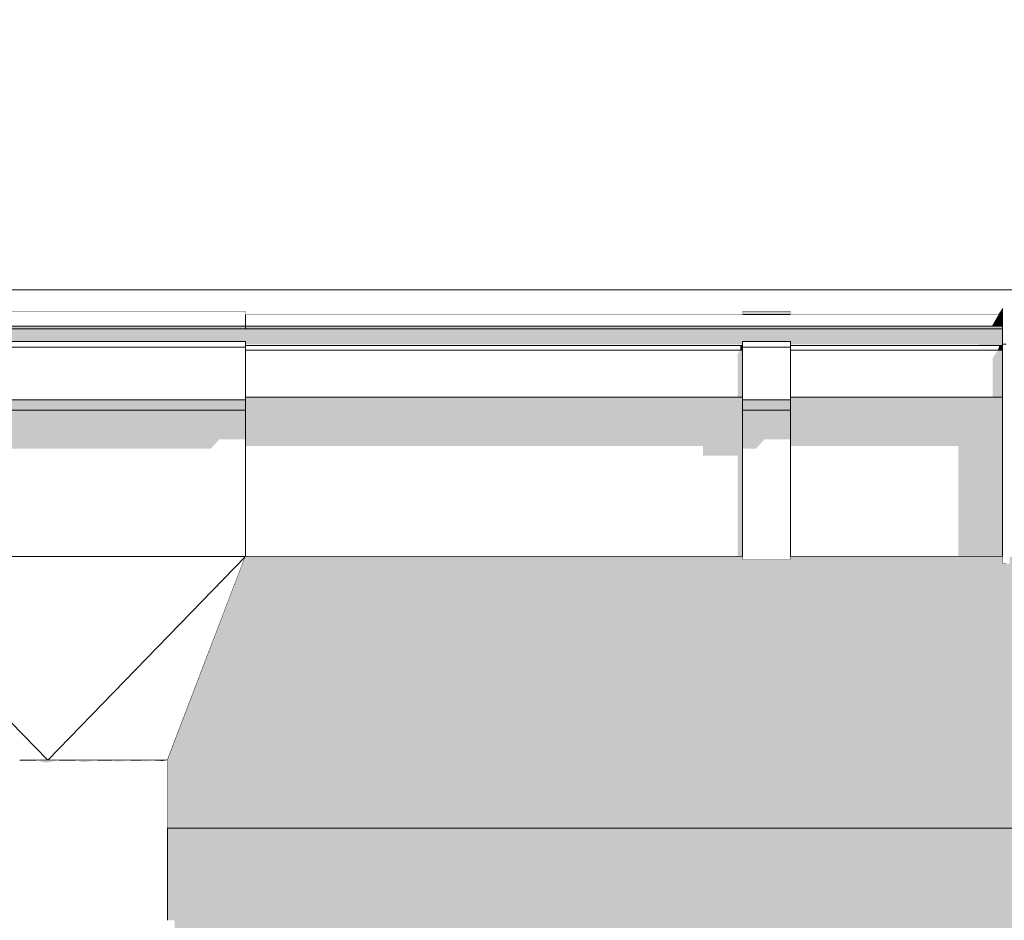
# Model space of a CAD drawing. Header units: millimetres. Extents: x 11 to 58287, y -2 to 19922.
# Tile 59 of 86: x 28070 to 28481, y 17121 to 17497. Entities that reach past the tile are written whole.
import ezdxf

# ---------------------------------------------------------------- set-up
doc = ezdxf.new("R2010")
doc.units = ezdxf.units.MM
doc.header["$MEASUREMENT"] = 0
doc.linetypes.add('Wipeout_Contour', pattern=[1000, 0, -1000])
for name, color, linetype in [('Nowe_A__DACHY', 7, 'Continuous'), ('Nowe_A__SCIANY', 7, 'Continuous'), ('Nowe_A_WN_WYPOSAZENIE', 7, 'Continuous')]:
    doc.layers.add(name, color=color, linetype=linetype)
doc.layers.add('Nowe_A__DACHY_Nr_pióra__92', color=7, linetype='Continuous', lineweight=13)
doc.layers.add('Nowe_A_WN_WYPOSAZENIE_Nr_pióra__2', color=7, linetype='Continuous', lineweight=13)

# ---------------------------------------------------------------- blocks, each defined once
blk = doc.blocks.new('ElemPrzekroju_2_1', base_point=(46338.24, 11312.04))
at = {"color": 254, "linetype": 'Wipeout_Contour', "lineweight": 0, "ltscale": 460591.834637}
blk.add_wipeout([(28131.59, 17121.14), (28134.59, 17121.14), (28134.59, 17041.14), (28131.59, 17041.14), (28131.59, 16632.04), (40450.46, 16632.04), (40450.46, 17041.14), (40448.18, 17041.14), (40448.18, 17121.14), (40450.46, 17121.14), (40450.46, 17159.64), (28131.59, 17159.64)], dxfattribs=at).dxf.layer = 'Nowe_A__SCIANY'
at = {"layer": 'Nowe_A__SCIANY', "linetype": 'Continuous', "lineweight": 0, "true_color": 0x000000}
blk.add_hatch(color=18, dxfattribs=at).paths.add_polyline_path([(28131.59, 17159.64), (28131.59, 17121.14), (28134.59, 17121.14), (28134.59, 17074.96), (28229.56, 17074.96), (28230.33, 17071.68), (28250.33, 17071.68), (28252.65, 17074.96), (28321.63, 17074.96), (28326.76, 17053.11), (28329.76, 17053.11), (28345.21, 17074.96), (28429.56, 17074.96), (28430.33, 17071.68), (28450.33, 17071.68), (28452.65, 17074.96), (29249.56, 17074.96), (29250.33, 17071.68), (29270.33, 17071.68), (29272.65, 17074.96), (30069.56, 17074.96), (30070.33, 17071.68), (30090.33, 17071.68), (30092.65, 17074.96), (30889.56, 17074.96), (30890.33, 17071.68), (30910.33, 17071.68), (30912.64, 17074.96), (31709.55, 17074.96), (31710.32, 17071.68), (31730.32, 17071.68), (31732.64, 17074.96), (32529.55, 17074.96), (32530.32, 17071.68), (32550.32, 17071.68), (32552.64, 17074.96), (33349.55, 17074.96), (33350.32, 17071.68), (33370.32, 17071.68), (33372.64, 17074.96), (34169.55, 17074.96), (34170.32, 17071.68), (34190.32, 17071.68), (34192.64, 17074.96), (34261.62, 17074.96), (34266.75, 17053.11), (34269.75, 17053.11), (34285.2, 17074.96), (34369.55, 17074.96), (34370.32, 17071.68), (34390.32, 17071.68), (34392.64, 17074.96), (35123.16, 17074.96), (35123.93, 17071.68), (35143.93, 17071.68), (35146.25, 17074.96), (35876.77, 17074.96), (35877.54, 17071.68), (35897.54, 17071.68), (35899.86, 17074.96), (36630.38, 17074.96), (36631.15, 17071.68), (36651.15, 17071.68), (36653.47, 17074.96), (37383.99, 17074.96), (37384.76, 17071.68), (37404.76, 17071.68), (37407.08, 17074.96), (38137.6, 17074.96), (38138.37, 17071.68), (38158.37, 17071.68), (38160.69, 17074.96), (38891.21, 17074.96), (38891.98, 17071.68), (38911.98, 17071.68), (38914.3, 17074.96), (39644.82, 17074.96), (39645.59, 17071.68), (39665.59, 17071.68), (39667.91, 17074.96), (40275.96, 17074.96), (40276.46, 17072.84), (40338.51, 17000.02), (40338.51, 16959.07), (40337.12, 16956.07), (40334.07, 16936.6), (40334.07, 16856.6), (40338.51, 16844.74), (40338.51, 16632.04), (40450.46, 16632.04), (40450.46, 17041.14), (40448.18, 17041.14), (40448.18, 17121.14), (40450.46, 17121.14), (40450.46, 17159.64)])
blk = doc.blocks.new('ElemPrzekroju_11_1', base_point=(46338.24, 11312.04))
at = {"color": 254, "linetype": 'Wipeout_Contour', "lineweight": 0, "ltscale": 132900.934815}
blk.add_wipeout([(28164.09, 17369.03), (28480.09, 17369.03), (28480.09, 17373.95), (28164.09, 17373.95)], dxfattribs=at).dxf.layer = 'Nowe_A_WN_WYPOSAZENIE'
at = {"color": 254, "linetype": 'Wipeout_Contour', "lineweight": 0, "ltscale": 133110.16206}
blk.add_wipeout([(28371.59, 17373.95), (28391.59, 17373.95), (28391.59, 17375.45), (28371.59, 17375.45)], dxfattribs=at).dxf.layer = 'Nowe_A_WN_WYPOSAZENIE'
at = {"color": 254, "linetype": 'Wipeout_Contour', "lineweight": 0, "ltscale": 132894.688467}
blk.add_wipeout([(28164.09, 17367.97), (28480.09, 17367.97), (28480.09, 17369.03), (28164.09, 17369.03)], dxfattribs=at).dxf.layer = 'Nowe_A_WN_WYPOSAZENIE'
at = {"layer": 'Nowe_A_WN_WYPOSAZENIE', "linetype": 'Continuous', "lineweight": 0, "true_color": 0x000000}
for points in [[(28371.59, 17373.95), (28391.59, 17373.95), (28391.59, 17375.45), (28371.59, 17375.45)], [(28164.09, 17367.97), (28480.09, 17367.97), (28480.09, 17369.03), (28164.09, 17369.03)]]:
    blk.add_hatch(color=18, dxfattribs=at).paths.add_polyline_path(points)
at = {"layer": 'Nowe_A_WN_WYPOSAZENIE_Nr_pióra__2', "color": 7, "linetype": 'Continuous', "lineweight": 13}
for p, q in [((28371.59, 17375.45), (28371.59, 17373.95)), ((28371.59, 17375.45), (28391.59, 17375.45)), ((28391.59, 17375.45), (28391.59, 17373.95))]:
    blk.add_line(p, q, dxfattribs=at)
at = {"color": 254, "linetype": 'Wipeout_Contour', "lineweight": 0, "ltscale": 1362588.272834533}
blk.add_wipeout([(22254.91, 17367.97), (22254.91, 17360.96), (22344.91, 17360.96), (22344.91, 17362.69), (22364.91, 17362.69), (22364.91, 17360.96), (23098.25, 17360.96), (23098.25, 17362.69), (23118.25, 17362.69), (23118.25, 17360.96), (23851.58, 17360.96), (23851.58, 17362.69), (23871.58, 17362.69), (23871.58, 17360.96), (24604.92, 17360.96), (24604.92, 17362.69), (24624.92, 17362.69), (24624.92, 17360.96), (25358.25, 17360.96), (25358.25, 17362.69), (25378.25, 17362.69), (25378.25, 17360.96), (26111.58, 17360.96), (26111.58, 17362.69), (26131.58, 17362.69), (26131.58, 17360.96), (26864.92, 17360.96), (26864.92, 17362.69), (26884.92, 17362.69), (26884.92, 17360.96), (27618.25, 17360.96), (27618.25, 17362.69), (27638.25, 17362.69), (27638.25, 17360.96), (27999.09, 17360.96), (27999.09, 17362.69), (28164.09, 17362.69), (28164.09, 17360.96), (28371.59, 17360.96), (28371.59, 17362.69), (28391.59, 17362.69), (28391.59, 17360.96), (28480.09, 17360.96), (28480.09, 17367.97)], dxfattribs=at).dxf.layer = 'Nowe_A_WN_WYPOSAZENIE'
at = {"layer": 'Nowe_A_WN_WYPOSAZENIE', "linetype": 'Continuous', "lineweight": 0, "true_color": 0x000000}
blk.add_hatch(color=18, dxfattribs=at).paths.add_polyline_path([(28475.59, 17369.03), (28480.09, 17369.03), (28480.09, 17373.95), (28478.47, 17373.95)])
at = {"color": 254, "linetype": 'Wipeout_Contour', "lineweight": 0, "ltscale": 132083.138901}
blk.add_wipeout([(27999.09, 17375.45), (27999.09, 17369.03), (28164.09, 17369.03), (28164.09, 17375.45)], dxfattribs=at).dxf.layer = 'Nowe_A_WN_WYPOSAZENIE'
at = {"color": 254, "linetype": 'Wipeout_Contour', "lineweight": 0, "ltscale": 132691.786241}
blk.add_wipeout([(28371.59, 17360.96), (28164.09, 17360.96), (28164.09, 17359.11), (28371.59, 17359.11)], dxfattribs=at).dxf.layer = 'Nowe_A_WN_WYPOSAZENIE'
at = {"color": 254, "linetype": 'Wipeout_Contour', "lineweight": 0, "ltscale": 133264.741674}
blk.add_wipeout([(28391.59, 17359.11), (28480.09, 17359.11), (28480.09, 17360.96), (28391.59, 17360.96)], dxfattribs=at).dxf.layer = 'Nowe_A_WN_WYPOSAZENIE'
at = {"layer": 'Nowe_A_WN_WYPOSAZENIE_Nr_pióra__2', "color": 7, "linetype": 'Continuous', "lineweight": 13}
for p, q in [((27999.09, 17375.45), (28164.09, 17375.45)), ((28164.09, 17373.95), (28480.09, 17373.95))]:
    blk.add_line(p, q, dxfattribs=at)
at = {"color": 254, "linetype": 'Wipeout_Contour', "lineweight": 0, "ltscale": 132075.275375}
blk.add_wipeout([(27999.09, 17369.03), (27999.09, 17367.97), (28164.09, 17367.97), (28164.09, 17369.03)], dxfattribs=at).dxf.layer = 'Nowe_A_WN_WYPOSAZENIE'
at = {"color": 254, "linetype": 'Wipeout_Contour', "lineweight": 0, "ltscale": 132669.246002}
blk.add_wipeout([(28164.09, 17339.41), (28371.59, 17339.41), (28371.59, 17359.11), (28164.09, 17359.11)], dxfattribs=at).dxf.layer = 'Nowe_A_WN_WYPOSAZENIE'
at = {"color": 254, "linetype": 'Wipeout_Contour', "lineweight": 0, "ltscale": 133242.298505}
blk.add_wipeout([(28391.59, 17359.11), (28391.59, 17339.41), (28480.09, 17339.41), (28480.09, 17359.11)], dxfattribs=at).dxf.layer = 'Nowe_A_WN_WYPOSAZENIE'
at = {"layer": 'Nowe_A_WN_WYPOSAZENIE', "linetype": 'Continuous', "lineweight": 0, "true_color": 0x000000}
for points in [[(27999.09, 17369.03), (27999.09, 17367.97), (28164.09, 17367.97), (28164.09, 17369.03)], [(28478.24, 17359.11), (28480.09, 17359.11), (28480.09, 17360.96), (28478.71, 17360.96)]]:
    blk.add_hatch(color=18, dxfattribs=at).paths.add_polyline_path(points)
at = {"layer": 'Nowe_A_WN_WYPOSAZENIE_Nr_pióra__2', "color": 7, "linetype": 'Continuous', "lineweight": 13}
for p, q in [((28164.09, 17375.45), (28164.09, 17369.03)), ((27999.09, 17369.03), (28164.09, 17369.03)), ((27999.09, 17367.97), (28164.09, 17367.97)), ((28164.09, 17369.03), (28164.09, 17367.97)), ((28164.09, 17369.03), (28480.09, 17369.03)), ((28164.09, 17367.97), (28480.09, 17367.97))]:
    blk.add_line(p, q, dxfattribs=at)
at = {"color": 254, "linetype": 'Wipeout_Contour', "lineweight": 0, "ltscale": 132060.564122}
blk.add_wipeout([(27999.09, 17362.69), (27999.09, 17360.33), (28164.09, 17360.33), (28164.09, 17362.69)], dxfattribs=at).dxf.layer = 'Nowe_A_WN_WYPOSAZENIE'
at = {"color": 254, "linetype": 'Wipeout_Contour', "lineweight": 0, "ltscale": 133082.631074}
blk.add_wipeout([(28371.59, 17362.69), (28371.59, 17360.33), (28391.59, 17360.33), (28391.59, 17362.69)], dxfattribs=at).dxf.layer = 'Nowe_A_WN_WYPOSAZENIE'
at = {"color": 254, "linetype": 'Wipeout_Contour', "lineweight": 0, "ltscale": 132644.245466}
blk.add_wipeout([(28371.59, 17339.41), (28164.09, 17339.41), (28164.09, 17335.21), (28371.59, 17335.21)], dxfattribs=at).dxf.layer = 'Nowe_A_WN_WYPOSAZENIE'
at = {"color": 254, "linetype": 'Wipeout_Contour', "lineweight": 0, "ltscale": 133217.405643}
blk.add_wipeout([(28391.59, 17339.41), (28391.59, 17335.21), (28480.09, 17335.21), (28480.09, 17339.41)], dxfattribs=at).dxf.layer = 'Nowe_A_WN_WYPOSAZENIE'
at = {"layer": 'Nowe_A_WN_WYPOSAZENIE', "linetype": 'Continuous', "lineweight": 0, "true_color": 0x000000}
for points in [[(28476.03, 17355.8), (28476.03, 17339.41), (28480.09, 17339.41), (28480.09, 17359.11), (28478.24, 17359.11)], [(28371.59, 17339.41), (28164.09, 17339.41), (28164.09, 17335.21), (28371.59, 17335.21)], [(28391.59, 17339.41), (28391.59, 17335.21), (28480.09, 17335.21), (28480.09, 17339.41)]]:
    blk.add_hatch(color=18, dxfattribs=at).paths.add_polyline_path(points)
at = {"layer": 'Nowe_A_WN_WYPOSAZENIE_Nr_pióra__2', "color": 7, "linetype": 'Continuous', "lineweight": 13}
for p, q in [((27999.09, 17362.69), (28164.09, 17362.69)), ((28371.59, 17362.69), (28391.59, 17362.69))]:
    blk.add_line(p, q, dxfattribs=at)
at = {"color": 254, "linetype": 'Wipeout_Contour', "lineweight": 0, "ltscale": 132034.918225}
blk.add_wipeout([(27999.09, 17360.33), (27999.09, 17338.3), (28164.09, 17338.3), (28164.09, 17360.33)], dxfattribs=at).dxf.layer = 'Nowe_A_WN_WYPOSAZENIE'
at = {"color": 254, "linetype": 'Wipeout_Contour', "lineweight": 0, "ltscale": 133057.182319}
blk.add_wipeout([(28371.59, 17360.33), (28371.59, 17338.3), (28391.59, 17338.3), (28391.59, 17360.33)], dxfattribs=at).dxf.layer = 'Nowe_A_WN_WYPOSAZENIE'
at = {"color": 254, "linetype": 'Wipeout_Contour', "lineweight": 0, "ltscale": 132574.834843}
blk.add_wipeout([(28371.59, 17335.21), (28164.09, 17335.21), (28164.09, 17272.95), (28371.59, 17272.95)], dxfattribs=at).dxf.layer = 'Nowe_A_WN_WYPOSAZENIE'
at = {"color": 254, "linetype": 'Wipeout_Contour', "lineweight": 0, "ltscale": 133148.294351}
blk.add_wipeout([(28391.59, 17272.95), (28480.09, 17272.95), (28480.09, 17335.21), (28391.59, 17335.21)], dxfattribs=at).dxf.layer = 'Nowe_A_WN_WYPOSAZENIE'
at = {"layer": 'Nowe_A_WN_WYPOSAZENIE', "linetype": 'Continuous', "lineweight": 0, "true_color": 0x000000}
for points in [[(22254.91, 17367.97), (22254.91, 17361.53), (22344.91, 17361.53), (22344.91, 17362.69), (22364.91, 17362.69), (22364.91, 17361.53), (23098.25, 17361.53), (23098.25, 17362.69), (23118.25, 17362.69), (23118.25, 17361.53), (23851.58, 17361.53), (23851.58, 17362.69), (23871.58, 17362.69), (23871.58, 17361.53), (24604.92, 17361.53), (24604.92, 17362.69), (24624.92, 17362.69), (24624.92, 17361.53), (25358.25, 17361.53), (25358.25, 17362.69), (25378.25, 17362.69), (25378.25, 17361.53), (26111.58, 17361.53), (26111.58, 17362.69), (26131.58, 17362.69), (26131.58, 17361.53), (26864.92, 17361.53), (26864.92, 17362.69), (26884.92, 17362.69), (26884.92, 17361.53), (27618.25, 17361.53), (27618.25, 17362.69), (27638.25, 17362.69), (27638.25, 17361.53), (27992.91, 17361.53), (27992.67, 17360.96), (27999.09, 17360.96), (27999.09, 17362.69), (28164.09, 17362.69), (28164.09, 17361.53), (28371.59, 17361.53), (28371.59, 17362.69), (28391.59, 17362.69), (28391.59, 17361.53), (28470.28, 17361.53), (28469.91, 17360.96), (28480.09, 17360.96), (28480.09, 17367.97)], [(28370.63, 17359.11), (28371.59, 17359.11), (28371.59, 17360.96), (28370.63, 17360.96)]]:
    blk.add_hatch(color=18, dxfattribs=at).paths.add_polyline_path(points)
at = {"layer": 'Nowe_A_WN_WYPOSAZENIE_Nr_pióra__2', "color": 7, "linetype": 'Continuous', "lineweight": 13}
for p, q in [((28164.09, 17362.69), (28164.09, 17360.33)), ((28371.59, 17362.69), (28371.59, 17360.33)), ((28391.59, 17362.69), (28391.59, 17360.33)), ((27999.09, 17360.33), (28164.09, 17360.33)), ((28164.09, 17360.96), (28371.59, 17360.96)), ((28164.09, 17359.11), (28371.59, 17359.11)), ((28371.59, 17360.33), (28391.59, 17360.33)), ((28391.59, 17360.96), (28480.1, 17360.96)), ((28391.59, 17359.11), (28480.09, 17359.11))]:
    blk.add_line(p, q, dxfattribs=at)
at = {"color": 254, "linetype": 'Wipeout_Contour', "lineweight": 0, "ltscale": 132007.348441}
blk.add_wipeout([(27999.09, 17338.3), (27999.09, 17334.1), (28164.09, 17334.1), (28164.09, 17338.3)], dxfattribs=at).dxf.layer = 'Nowe_A_WN_WYPOSAZENIE'
at = {"color": 254, "linetype": 'Wipeout_Contour', "lineweight": 0, "ltscale": 133029.824484}
blk.add_wipeout([(28371.59, 17338.3), (28371.59, 17334.1), (28391.59, 17334.1), (28391.59, 17338.3)], dxfattribs=at).dxf.layer = 'Nowe_A_WN_WYPOSAZENIE'
at = {"layer": 'Nowe_A_WN_WYPOSAZENIE', "linetype": 'Continuous', "lineweight": 0, "true_color": 0x000000}
for points in [[(28369.56, 17357.46), (28369.56, 17339.41), (28371.59, 17339.41), (28371.59, 17359.11), (28370.63, 17359.11)], [(27999.09, 17338.3), (27999.09, 17334.1), (28164.09, 17334.1), (28164.09, 17338.3)], [(28371.59, 17338.3), (28371.59, 17334.1), (28391.59, 17334.1), (28391.59, 17338.3)]]:
    blk.add_hatch(color=18, dxfattribs=at).paths.add_polyline_path(points)
at = {"layer": 'Nowe_A_WN_WYPOSAZENIE_Nr_pióra__2', "color": 7, "linetype": 'Continuous', "lineweight": 13}
for p, q in [((28164.09, 17360.33), (28164.09, 17338.3)), ((28371.59, 17360.33), (28371.59, 17338.3)), ((28391.59, 17360.33), (28391.59, 17338.3)), ((27999.09, 17338.3), (28164.09, 17338.3)), ((28164.09, 17339.41), (28371.59, 17339.41)), ((28371.59, 17338.3), (28391.59, 17338.3)), ((28391.59, 17339.41), (28480.09, 17339.41))]:
    blk.add_line(p, q, dxfattribs=at)
at = {"color": 254, "linetype": 'Wipeout_Contour', "lineweight": 0, "ltscale": 131938.773798}
blk.add_wipeout([(28164.09, 17334.1), (27999.09, 17334.1), (27999.09, 17272.95), (28164.09, 17272.95)], dxfattribs=at).dxf.layer = 'Nowe_A_WN_WYPOSAZENIE'
at = {"color": 254, "linetype": 'Wipeout_Contour', "lineweight": 0, "ltscale": 132960.218098}
blk.add_wipeout([(28391.59, 17334.1), (28371.59, 17334.1), (28371.59, 17271.45), (28391.59, 17271.45)], dxfattribs=at).dxf.layer = 'Nowe_A_WN_WYPOSAZENIE'
at = {"layer": 'Nowe_A_WN_WYPOSAZENIE', "linetype": 'Continuous', "lineweight": 0, "true_color": 0x000000}
for points in [[(28164.09, 17334.1), (27999.09, 17334.1), (27999.09, 17317.93), (28149.68, 17317.93), (28153.23, 17321.91), (28164.09, 17321.91)], [(28391.59, 17334.1), (28371.59, 17334.1), (28371.59, 17317.94), (28377.19, 17317.94), (28380.74, 17321.92), (28391.59, 17321.92)], [(28480.09, 17335.21), (28391.59, 17335.21), (28391.59, 17319.05), (28461.63, 17319.05), (28461.63, 17272.95), (28480.09, 17272.95)]]:
    blk.add_hatch(color=18, dxfattribs=at).paths.add_polyline_path(points)
at = {"layer": 'Nowe_A_WN_WYPOSAZENIE_Nr_pióra__2', "color": 7, "linetype": 'Continuous', "lineweight": 13}
for p, q in [((28164.09, 17338.3), (28164.09, 17334.1)), ((28371.59, 17338.3), (28371.59, 17334.1)), ((28391.59, 17338.3), (28391.59, 17334.1)), ((27999.09, 17334.1), (28164.09, 17334.1)), ((28371.59, 17334.1), (28371.59, 17271.45)), ((28371.59, 17334.1), (28391.59, 17334.1)), ((28391.59, 17334.1), (28391.59, 17271.45)), ((28371.59, 17271.45), (28391.59, 17271.45)), ((28391.59, 17272.95), (28480.09, 17272.95))]:
    blk.add_line(p, q, dxfattribs=at)
at = {"color": 254, "linetype": 'Wipeout_Contour', "lineweight": 0, "ltscale": 98970.600221}
blk.add_wipeout([(28164.09, 17272.95), (28129.14, 17187.95), (28131.59, 17187.95)], dxfattribs=at).dxf.layer = 'Nowe_A_WN_WYPOSAZENIE'
at = {"color": 254, "linetype": 'Wipeout_Contour', "lineweight": 0, "ltscale": 98962.367608}
blk.add_wipeout([(28164.09, 17272.95), (28122.04, 17187.95), (28129.14, 17187.95)], dxfattribs=at).dxf.layer = 'Nowe_A_WN_WYPOSAZENIE'
at = {"color": 254, "linetype": 'Wipeout_Contour', "lineweight": 0, "ltscale": 98946.836197}
blk.add_wipeout([(28164.09, 17272.95), (28110.98, 17187.95), (28122.04, 17187.95)], dxfattribs=at).dxf.layer = 'Nowe_A_WN_WYPOSAZENIE'
at = {"color": 254, "linetype": 'Wipeout_Contour', "lineweight": 0, "ltscale": 98925.507818}
blk.add_wipeout([(28164.09, 17272.95), (28097.04, 17187.95), (28110.98, 17187.95)], dxfattribs=at).dxf.layer = 'Nowe_A_WN_WYPOSAZENIE'
at = {"color": 254, "linetype": 'Wipeout_Contour', "lineweight": 0, "ltscale": 98900.455223}
blk.add_wipeout([(28164.09, 17272.95), (28081.59, 17187.95), (28097.04, 17187.95)], dxfattribs=at).dxf.layer = 'Nowe_A_WN_WYPOSAZENIE'
at = {"color": 254, "linetype": 'Wipeout_Contour', "lineweight": 0, "ltscale": 98733.023554}
blk.add_wipeout([(27999.09, 17272.95), (28066.14, 17187.95), (28081.59, 17187.95)], dxfattribs=at).dxf.layer = 'Nowe_A_WN_WYPOSAZENIE'
at = {"color": 254, "linetype": 'Wipeout_Contour', "lineweight": 0, "ltscale": 98861.741959}
blk.add_wipeout([(27999.09, 17272.95), (28081.59, 17187.95), (28164.09, 17272.95)], dxfattribs=at).dxf.layer = 'Nowe_A_WN_WYPOSAZENIE'
at = {"layer": 'Nowe_A_WN_WYPOSAZENIE', "linetype": 'Continuous', "lineweight": 0, "true_color": 0x000000}
blk.add_hatch(color=18, dxfattribs=at).paths.add_polyline_path([(28164.09, 17335.21), (28164.09, 17319.05), (28355.16, 17319.05), (28355.16, 17315.07), (28369.56, 17315.07), (28369.56, 17272.95), (28371.59, 17272.95), (28371.59, 17335.21)])
at = {"layer": 'Nowe_A_WN_WYPOSAZENIE_Nr_pióra__2', "color": 7, "linetype": 'Continuous', "lineweight": 13}
for p, q in [((28164.09, 17334.1), (28164.09, 17272.95)), ((27999.09, 17272.95), (28164.09, 17272.95)), ((28081.59, 17187.95), (27999.09, 17272.95)), ((28081.59, 17187.95), (28164.09, 17272.95)), ((28131.59, 17187.95), (28164.09, 17272.95)), ((28164.09, 17272.95), (28371.59, 17272.95)), ((28076.79, 17187.95), (28081.59, 17187.95)), ((28081.59, 17187.95), (28086.39, 17187.95)), ((28093.27, 17187.95), (28097.04, 17187.95)), ((28097.04, 17187.95), (28102.37, 17187.95)), ((28108.45, 17187.95), (28110.98, 17187.95)), ((28110.98, 17187.95), (28116.15, 17187.95)), ((28120.71, 17187.95), (28122.04, 17187.95)), ((28122.04, 17187.95), (28126.25, 17187.95)), ((28128.72, 17187.95), (28129.14, 17187.95)), ((28129.14, 17187.95), (28131.59, 17187.95))]:
    blk.add_line(p, q, dxfattribs=at)
blk = doc.blocks.new('ElemPrzekroju_14_1', base_point=(46338.24, 11312.04))
at = {"color": 254, "linetype": 'Wipeout_Contour', "lineweight": 0, "ltscale": 133437.221656}
blk.add_wipeout([(28480.09, 17376.62), (28480.09, 17361.54), (28481.59, 17361.54), (28481.59, 17376.62)], dxfattribs=at).dxf.layer = 'Nowe_A_WN_WYPOSAZENIE'
at = {"color": 254, "linetype": 'Wipeout_Contour', "lineweight": 0, "ltscale": 133326.34954}
blk.add_wipeout([(28480.09, 17361.54), (28480.09, 17269.95), (28481.59, 17269.95), (28481.59, 17361.54)], dxfattribs=at).dxf.layer = 'Nowe_A_WN_WYPOSAZENIE'
at = {"layer": 'Nowe_A_WN_WYPOSAZENIE_Nr_pióra__2', "color": 7, "linetype": 'Continuous', "lineweight": 13}
for p, q in [((28480.09, 17376.62), (28480.09, 17361.54)), ((28480.09, 17361.54), (28480.09, 17269.95)), ((28480.09, 17361.54), (28481.59, 17361.54)), ((28480.09, 17269.95), (28481.59, 17269.95))]:
    blk.add_line(p, q, dxfattribs=at)
blk = doc.blocks.new('ElemPrzekroju_18_1', base_point=(46338.24, 11312.04))
at = {"color": 254, "linetype": 'Wipeout_Contour', "lineweight": 0, "ltscale": 131569.55729}
blk.add_wipeout([(28072.91, 17187.95), (28056.59, 17187.95), (28056.59, 17121.14), (28072.91, 17121.14)], dxfattribs=at).dxf.layer = 'Nowe_A_WN_WYPOSAZENIE'
at = {"color": 254, "linetype": 'Wipeout_Contour', "lineweight": 0, "ltscale": 131627.039771}
blk.add_wipeout([(28090.27, 17187.95), (28072.91, 17187.95), (28072.91, 17121.14), (28090.27, 17121.14)], dxfattribs=at).dxf.layer = 'Nowe_A_WN_WYPOSAZENIE'
at = {"layer": 'Nowe_A_WN_WYPOSAZENIE', "linetype": 'Continuous', "lineweight": 0, "true_color": 0x000000}
blk.add_hatch(color=18, dxfattribs=at).paths.add_polyline_path([(28076.79, 17187.95), (28080.83, 17186.87), (28086.39, 17187.95)])
at = {"layer": 'Nowe_A_WN_WYPOSAZENIE_Nr_pióra__2', "color": 7, "linetype": 'Continuous', "lineweight": 13}
for p, q in [((28069.91, 17187.95), (28072.91, 17187.95)), ((28072.91, 17187.95), (28076.79, 17187.95))]:
    blk.add_line(p, q, dxfattribs=at)
at = {"color": 254, "linetype": 'Wipeout_Contour', "lineweight": 0, "ltscale": 131684.53118}
blk.add_wipeout([(28090.27, 17187.95), (28090.27, 17121.14), (28106.59, 17121.14), (28106.59, 17187.95)], dxfattribs=at).dxf.layer = 'Nowe_A_WN_WYPOSAZENIE'
at = {"layer": 'Nowe_A_WN_WYPOSAZENIE', "linetype": 'Continuous', "lineweight": 0, "true_color": 0x000000}
blk.add_hatch(color=18, dxfattribs=at).paths.add_polyline_path([(28093.27, 17187.95), (28096.47, 17187.14), (28102.37, 17187.95)])
at = {"layer": 'Nowe_A_WN_WYPOSAZENIE_Nr_pióra__2', "color": 7, "linetype": 'Continuous', "lineweight": 13}
for p, q in [((28086.39, 17187.95), (28090.27, 17187.95)), ((28090.27, 17187.95), (28093.27, 17187.95))]:
    blk.add_line(p, q, dxfattribs=at)
at = {"color": 254, "linetype": 'Wipeout_Contour', "lineweight": 0, "ltscale": 131735.096159}
blk.add_wipeout([(28106.59, 17121.14), (28119.89, 17121.14), (28119.89, 17187.95), (28106.59, 17187.95)], dxfattribs=at).dxf.layer = 'Nowe_A_WN_WYPOSAZENIE'
at = {"layer": 'Nowe_A_WN_WYPOSAZENIE', "linetype": 'Continuous', "lineweight": 0, "true_color": 0x000000}
blk.add_hatch(color=18, dxfattribs=at).paths.add_polyline_path([(28108.45, 17187.95), (28110.53, 17187.31), (28116.15, 17187.95)])
at = {"layer": 'Nowe_A_WN_WYPOSAZENIE_Nr_pióra__2', "color": 7, "linetype": 'Continuous', "lineweight": 13}
for p, q in [((28102.37, 17187.95), (28106.59, 17187.95)), ((28106.59, 17187.95), (28108.45, 17187.95))]:
    blk.add_line(p, q, dxfattribs=at)
at = {"color": 254, "linetype": 'Wipeout_Contour', "lineweight": 0, "ltscale": 131772.631059}
blk.add_wipeout([(28119.89, 17121.14), (28128.57, 17121.14), (28128.57, 17187.95), (28119.89, 17187.95)], dxfattribs=at).dxf.layer = 'Nowe_A_WN_WYPOSAZENIE'
at = {"layer": 'Nowe_A_WN_WYPOSAZENIE', "linetype": 'Continuous', "lineweight": 0, "true_color": 0x000000}
blk.add_hatch(color=18, dxfattribs=at).paths.add_polyline_path([(28120.71, 17187.95), (28121.68, 17187.44), (28126.25, 17187.95)])
at = {"layer": 'Nowe_A_WN_WYPOSAZENIE_Nr_pióra__2', "color": 7, "linetype": 'Continuous', "lineweight": 13}
for p, q in [((28116.15, 17187.95), (28119.89, 17187.95)), ((28119.89, 17187.95), (28120.71, 17187.95))]:
    blk.add_line(p, q, dxfattribs=at)
at = {"color": 254, "linetype": 'Wipeout_Contour', "lineweight": 0, "ltscale": 131792.60449}
blk.add_wipeout([(28128.57, 17187.95), (28128.57, 17121.14), (28131.59, 17121.14), (28131.59, 17187.95)], dxfattribs=at).dxf.layer = 'Nowe_A_WN_WYPOSAZENIE'
at = {"layer": 'Nowe_A_WN_WYPOSAZENIE', "linetype": 'Continuous', "lineweight": 0, "true_color": 0x000000}
blk.add_hatch(color=18, dxfattribs=at).paths.add_polyline_path([(28131.59, 17187.95), (28128.72, 17187.95), (28128.91, 17187.61)])
at = {"layer": 'Nowe_A_WN_WYPOSAZENIE_Nr_pióra__2', "color": 7, "linetype": 'Continuous', "lineweight": 13}
for p, q in [((28126.25, 17187.95), (28128.57, 17187.95)), ((28128.57, 17187.95), (28128.72, 17187.95)), ((28131.59, 17121.14), (28131.59, 17187.95))]:
    blk.add_line(p, q, dxfattribs=at)
blk = doc.blocks.new('ElemPrzekroju_30_1', base_point=(46338.24, 11312.04))
at = {"color": 254, "linetype": 'Wipeout_Contour', "lineweight": 0, "ltscale": 542030.39943}
blk.add_wipeout([(9808.24, 19401.96), (9808.24, 17384.3), (46868.24, 17384.3), (46868.24, 17678.14), (46138.24, 17678.14), (46138.24, 17689.56), (46868.24, 17689.56), (46868.24, 17989.56), (46477.94, 17989.56), (46477.94, 18715.61), (46868.24, 18715.61), (46868.24, 19401.96)], dxfattribs=at).dxf.layer = 'Nowe_A__DACHY'
at = {"color": 254, "linetype": 'Wipeout_Contour', "lineweight": 0, "ltscale": 3111083.933999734}
blk.add_wipeout([(28131.59, 17166.89), (40450.46, 17166.89), (40450.46, 17187.95), (40417.96, 17272.95), (39806.85, 17272.95), (39806.85, 17271.45), (39786.85, 17271.45), (39786.85, 17272.95), (39053.24, 17272.95), (39053.24, 17271.45), (39033.24, 17271.45), (39033.24, 17272.95), (38299.63, 17272.95), (38299.63, 17271.45), (38279.63, 17271.45), (38279.63, 17272.95), (37546.02, 17272.95), (37546.02, 17271.45), (37526.02, 17271.45), (37526.02, 17272.95), (36792.41, 17272.95), (36792.41, 17271.45), (36772.41, 17271.45), (36772.41, 17272.95), (36038.8, 17272.95), (36038.8, 17271.45), (36018.8, 17271.45), (36018.8, 17272.95), (35285.19, 17272.95), (35285.19, 17271.45), (35265.19, 17271.45), (35265.19, 17272.95), (34531.58, 17272.95), (34531.58, 17271.45), (34511.58, 17271.45), (34511.58, 17272.95), (34423.08, 17272.95), (34423.08, 17269.95), (34420.08, 17269.95), (34420.08, 17272.95), (34331.58, 17272.95), (34331.58, 17271.45), (34311.58, 17271.45), (34311.58, 17272.95), (33511.58, 17272.95), (33511.58, 17271.45), (33491.58, 17271.45), (33491.58, 17272.95), (32691.58, 17272.95), (32691.58, 17271.45), (32671.58, 17271.45), (32671.58, 17272.95), (31871.58, 17272.95), (31871.58, 17271.45), (31851.58, 17271.45), (31851.58, 17272.95), (31051.58, 17272.95), (31051.58, 17271.45), (31031.58, 17271.45), (31031.58, 17272.95), (30231.59, 17272.95), (30231.59, 17271.45), (30211.59, 17271.45), (30211.59, 17272.95), (29411.59, 17272.95), (29411.59, 17271.45), (29391.59, 17271.45), (29391.59, 17272.95), (28591.59, 17272.95), (28591.59, 17271.45), (28571.59, 17271.45), (28571.59, 17272.95), (28483.09, 17272.95), (28483.09, 17269.95), (28480.09, 17269.95), (28480.09, 17272.95), (28391.59, 17272.95), (28391.59, 17271.45), (28371.59, 17271.45), (28371.59, 17272.95), (28164.09, 17272.95), (28131.59, 17187.95)], dxfattribs=at).dxf.layer = 'Nowe_A__DACHY'
at = {"color": 254, "linetype": 'Wipeout_Contour', "lineweight": 0, "ltscale": 8003029.971057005}
blk.add_wipeout([(46868.24, 17384.3), (9808.24, 17384.3), (9808.24, 17373.95), (9898.24, 17373.95), (9898.24, 17375.45), (9918.24, 17375.45), (9918.24, 17373.95), (10686.58, 17373.95), (10686.58, 17375.45), (10706.58, 17375.45), (10706.58, 17373.95), (11474.91, 17373.95), (11474.91, 17375.45), (11494.91, 17375.45), (11494.91, 17373.95), (12263.25, 17373.95), (12263.25, 17375.45), (12283.25, 17375.45), (12283.25, 17373.95), (13051.58, 17373.95), (13051.58, 17375.45), (13071.58, 17375.45), (13071.58, 17373.95), (13839.92, 17373.95), (13839.92, 17375.45), (13859.92, 17375.45), (13859.92, 17373.95), (14628.25, 17373.95), (14628.25, 17375.45), (14648.25, 17375.45), (14648.25, 17373.95), (15416.59, 17373.95), (15416.59, 17375.45), (15436.59, 17375.45), (15436.59, 17373.95), (16082.42, 17373.95), (16082.42, 17375.45), (16247.42, 17375.45), (16247.42, 17373.95), (16313.42, 17373.95), (16313.42, 17376.62), (16316.42, 17376.62), (16316.42, 17373.95), (16404.92, 17373.95), (16404.92, 17375.45), (16424.92, 17375.45), (16424.92, 17373.95), (17224.92, 17373.95), (17224.92, 17375.45), (17244.92, 17375.45), (17244.92, 17373.95), (18044.92, 17373.95), (18044.92, 17375.45), (18064.92, 17375.45), (18064.92, 17373.95), (18864.92, 17373.95), (18864.92, 17375.45), (18884.92, 17375.45), (18884.92, 17373.95), (19684.92, 17373.95), (19684.92, 17375.45), (19704.92, 17375.45), (19704.92, 17373.95), (20504.91, 17373.95), (20504.91, 17375.45), (20524.91, 17375.45), (20524.91, 17373.95), (21324.91, 17373.95), (21324.91, 17375.45), (21344.91, 17375.45), (21344.91, 17373.95), (22144.91, 17373.95), (22144.91, 17375.45), (22164.91, 17375.45), (22164.91, 17373.95), (22253.41, 17373.95), (22253.41, 17376.62), (22254.91, 17376.62), (22254.91, 17373.95), (22344.91, 17373.95), (22344.91, 17375.45), (22364.91, 17375.45), (22364.91, 17373.95), (23098.25, 17373.95), (23098.25, 17375.45), (23118.25, 17375.45), (23118.25, 17373.95), (23851.58, 17373.95), (23851.58, 17375.45), (23871.58, 17375.45), (23871.58, 17373.95), (24604.92, 17373.95), (24604.92, 17375.45), (24624.92, 17375.45), (24624.92, 17373.95), (25358.25, 17373.95), (25358.25, 17375.45), (25378.25, 17375.45), (25378.25, 17373.95), (26111.58, 17373.95), (26111.58, 17375.45), (26131.58, 17375.45), (26131.58, 17373.95), (26864.92, 17373.95), (26864.92, 17375.45), (26884.92, 17375.45), (26884.92, 17373.95), (27618.25, 17373.95), (27618.25, 17375.45), (27638.25, 17375.45), (27638.25, 17373.95), (27999.09, 17373.95), (27999.09, 17375.45), (28164.09, 17375.45), (28164.09, 17373.95), (28371.59, 17373.95), (28371.59, 17375.45), (28391.59, 17375.45), (28391.59, 17373.95), (28480.09, 17373.95), (28480.09, 17376.62), (28483.09, 17376.62), (28483.09, 17373.95), (28571.59, 17373.95), (28571.59, 17375.45), (28591.59, 17375.45), (28591.59, 17373.95), (29391.59, 17373.95), (29391.59, 17375.45), (29411.59, 17375.45), (29411.59, 17373.95), (30211.59, 17373.95), (30211.59, 17375.45), (30231.59, 17375.45), (30231.59, 17373.95), (31031.58, 17373.95), (31031.58, 17375.45), (31051.58, 17375.45), (31051.58, 17373.95), (31851.58, 17373.95), (31851.58, 17375.45), (31871.58, 17375.45), (31871.58, 17373.95), (32671.58, 17373.95), (32671.58, 17375.45), (32691.58, 17375.45), (32691.58, 17373.95), (33491.58, 17373.95), (33491.58, 17375.45), (33511.58, 17375.45), (33511.58, 17373.95), (34311.58, 17373.95), (34311.58, 17375.45), (34331.58, 17375.45), (34331.58, 17373.95), (34420.08, 17373.95), (34420.08, 17376.62), (34423.08, 17376.62), (34423.08, 17373.95), (34511.58, 17373.95), (34511.58, 17375.45), (34531.58, 17375.45), (34531.58, 17373.95), (35265.19, 17373.95), (35265.19, 17375.45), (35285.19, 17375.45), (35285.19, 17373.95), (36018.8, 17373.95), (36018.8, 17375.45), (36038.8, 17375.45), (36038.8, 17373.95), (36772.41, 17373.95), (36772.41, 17375.45), (36792.41, 17375.45), (36792.41, 17373.95), (37526.02, 17373.95), (37526.02, 17375.45), (37546.02, 17375.45), (37546.02, 17373.95), (38279.63, 17373.95), (38279.63, 17375.45), (38299.63, 17375.45), (38299.63, 17373.95), (39033.24, 17373.95), (39033.24, 17375.45), (39053.24, 17375.45), (39053.24, 17373.95), (39786.85, 17373.95), (39786.85, 17375.45), (39806.85, 17375.45), (39806.85, 17373.95), (40417.96, 17373.95), (40417.96, 17375.45), (40582.96, 17375.45), (40582.96, 17373.95), (40648.96, 17373.95), (40648.96, 17376.62), (40651.96, 17376.62), (40651.96, 17373.95), (40740.46, 17373.95), (40740.46, 17375.45), (40760.46, 17375.45), (40760.46, 17373.95), (41492.68, 17373.95), (41492.68, 17375.45), (41512.68, 17375.45), (41512.68, 17373.95), (42244.9, 17373.95), (42244.9, 17375.45), (42264.9, 17375.45), (42264.9, 17373.95), (42997.13, 17373.95), (42997.13, 17375.45), (43017.13, 17375.45), (43017.13, 17373.95), (43749.35, 17373.95), (43749.35, 17375.45), (43769.35, 17375.45), (43769.35, 17373.95), (44501.57, 17373.95), (44501.57, 17375.45), (44521.57, 17375.45), (44521.57, 17373.95), (45253.8, 17373.95), (45253.8, 17375.45), (45273.8, 17375.45), (45273.8, 17373.95), (46006.02, 17373.95), (46006.02, 17375.45), (46026.02, 17375.45), (46026.02, 17373.95), (46758.24, 17373.95), (46758.24, 17375.45), (46778.24, 17375.45), (46778.24, 17373.95), (46868.24, 17373.95)], dxfattribs=at).dxf.layer = 'Nowe_A__DACHY'
at = {"color": 254, "linetype": 'Wipeout_Contour', "lineweight": 0, "ltscale": 153789.937413}
blk.add_wipeout([(28131.59, 17159.64), (40450.46, 17159.64), (40450.46, 17166.89), (28131.59, 17166.89)], dxfattribs=at).dxf.layer = 'Nowe_A__DACHY'
at = {"layer": 'Nowe_A__DACHY', "linetype": 'Continuous', "lineweight": 0, "true_color": 0x000000}
for points in [[(28480.09, 17376.62), (28478.33, 17373.95), (28480.09, 17373.95)], [(28131.59, 17166.89), (40450.46, 17166.89), (40450.46, 17187.95), (40417.96, 17272.95), (39806.85, 17272.95), (39806.85, 17271.45), (39786.85, 17271.45), (39786.85, 17272.95), (39053.24, 17272.95), (39053.24, 17271.45), (39033.24, 17271.45), (39033.24, 17272.95), (38299.63, 17272.95), (38299.63, 17271.45), (38279.63, 17271.45), (38279.63, 17272.95), (37546.02, 17272.95), (37546.02, 17271.45), (37526.02, 17271.45), (37526.02, 17272.95), (36792.41, 17272.95), (36792.41, 17271.45), (36772.41, 17271.45), (36772.41, 17272.95), (36038.8, 17272.95), (36038.8, 17271.45), (36018.8, 17271.45), (36018.8, 17272.95), (35285.19, 17272.95), (35285.19, 17271.45), (35265.19, 17271.45), (35265.19, 17272.95), (34531.58, 17272.95), (34531.58, 17271.45), (34511.58, 17271.45), (34511.58, 17272.95), (34423.08, 17272.95), (34423.08, 17269.95), (34420.08, 17269.95), (34420.08, 17272.95), (34331.58, 17272.95), (34331.58, 17271.45), (34311.58, 17271.45), (34311.58, 17272.95), (33511.58, 17272.95), (33511.58, 17271.45), (33491.58, 17271.45), (33491.58, 17272.95), (32691.58, 17272.95), (32691.58, 17271.45), (32671.58, 17271.45), (32671.58, 17272.95), (31871.58, 17272.95), (31871.58, 17271.45), (31851.58, 17271.45), (31851.58, 17272.95), (31051.58, 17272.95), (31051.58, 17271.45), (31031.58, 17271.45), (31031.58, 17272.95), (30231.59, 17272.95), (30231.59, 17271.45), (30211.59, 17271.45), (30211.59, 17272.95), (29411.59, 17272.95), (29411.59, 17271.45), (29391.59, 17271.45), (29391.59, 17272.95), (28591.59, 17272.95), (28591.59, 17271.45), (28571.59, 17271.45), (28571.59, 17272.95), (28483.09, 17272.95), (28483.09, 17269.95), (28480.09, 17269.95), (28480.09, 17272.95), (28391.59, 17272.95), (28391.59, 17271.45), (28371.59, 17271.45), (28371.59, 17272.95), (28164.09, 17272.95), (28131.59, 17187.95)], [(28131.59, 17159.64), (40450.46, 17159.64), (40450.46, 17166.89), (28131.59, 17166.89)]]:
    blk.add_hatch(color=18, dxfattribs=at).paths.add_polyline_path(points)
at = {"layer": 'Nowe_A__DACHY_Nr_pióra__92', "color": 7, "linetype": 'Continuous', "lineweight": 13}
for p, q in [((9808.24, 17384.3), (46868.24, 17384.3)), ((40450.47, 17159.64), (28131.59, 17159.64))]:
    blk.add_line(p, q, dxfattribs=at)

msp = doc.modelspace()

# ---------------------------------------------------------------- block references
at = {"layer": 'Nowe_A__SCIANY', "lineweight": 0}
msp.add_blockref('ElemPrzekroju_2_1', (46338.24, 11312.04), dxfattribs=at)
at = {"layer": 'Nowe_A_WN_WYPOSAZENIE', "lineweight": 0}
msp.add_blockref('ElemPrzekroju_11_1', (46338.24, 11312.04), dxfattribs=at)

# ---------------------------------------------------------------- next in the draw order: block references
for name in ['ElemPrzekroju_14_1', 'ElemPrzekroju_18_1']:
    msp.add_blockref(name, (46338.24, 11312.04), dxfattribs=at)

# ---------------------------------------------------------------- next in the draw order: block references
at = {"layer": 'Nowe_A__DACHY', "lineweight": 0}
msp.add_blockref('ElemPrzekroju_30_1', (46338.24, 11312.04), dxfattribs=at)

doc.saveas('drawing.dxf')
